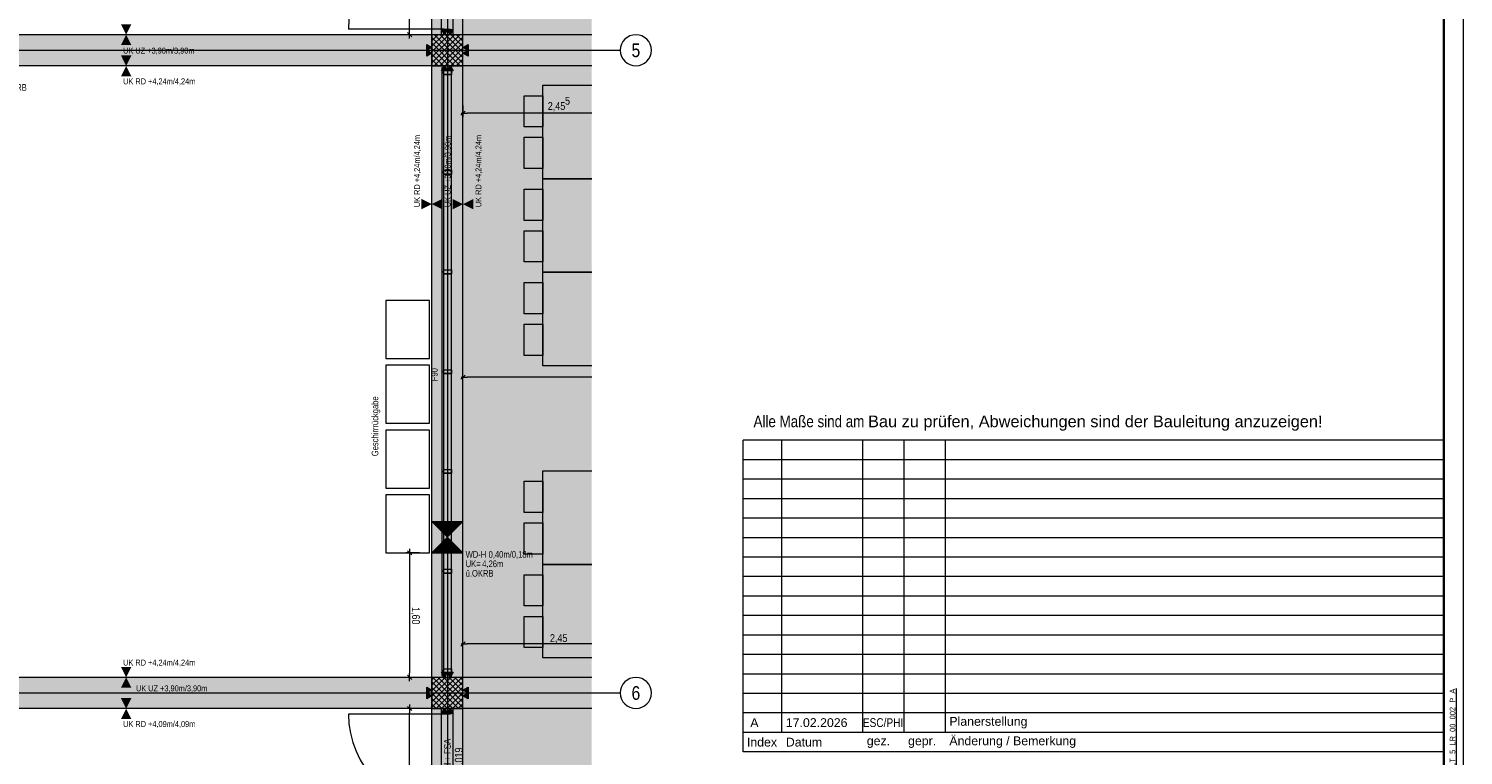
# Model space of a CAD drawing. Extents: x -620 to 300, y 62 to 1162.
# Tile 31 of 256: x -68 to 300, y 368 to 555. Entities that reach past the tile are written whole.
import ezdxf
from ezdxf.enums import TextEntityAlignment as Align
from ezdxf.lldxf.tags import DXFTag

# ---------------------------------------------------------------- set-up
doc = ezdxf.new("R2010")
doc.units = 0
doc.layers.get('0').update_dxf_attribs({"lineweight": 13})
for name, color, linetype, lineweight, true_color in [('00_Beschriftung UZ', 3, 'Continuous', 35, 0x00ff00), ('30 -33 Aussenwände- 3 Aussenstützen', 7, 'Continuous', 50, 0x0000dd), ('30 -34 Innenwände- 11 Durchbruch', 4, 'Continuous', 9, 0x00ffff), ('30 -34 Innenwände- 2 nichttragend', 7, 'Continuous', 18, 0xff7fe6), ('30 -34 Innenwände- 4 Türen_Fenster', 7, 'Continuous', 15, 0x9955ff), ('30 -35 Decken- 1 Konstruktion-Träger- Stahlbeton', 7, 'Continuous', 13, 0x33aa00), ('40 -47 Nutzungspez. Anlagen -1 Küche', 9, 'Continuous', 9, 0x808080), ('60- 61 allgemeine Ausstattung- 1 Möbel', 7, 'Continuous', 9, 0x00cccc), ('70 -72 Beschriftung- 1 Beschriftung allgemein', 7, 'Continuous', 9, 0xff6633), ('70 -72 Beschriftung- 2 Beschriftung Bauteile', 7, 'Continuous', 9, 0x9999ff), ('70 -76 Bemaßung- 2 Allgemein', 9, 'Continuous', 5, 0x808080), ('iwb_HB-Hinweis-Kopf-Archi', 3, 'Continuous', 25, 0x00ff00), ('iwb_Layout Achsbezeichung', 1, 'Continuous', 13, 0xff0000), ('iwb_Layout BA_Markierung', 7, 'Continuous', 9, 0xbadcdc), ('iwb_Schraffur_F90_feuerbestaendig', 1, 'Continuous', 13, 0xff0000), ('iwb_Schraffur_Unterzug', 7, 'Continuous', 5, 0xffffcc), ('iwb_Schraffur_Verglasung', 5, 'Continuous', 13, 0x0000ff)]:
    doc.layers.add(name, color=color, linetype=linetype, lineweight=lineweight, true_color=true_color)
for name, color, linetype, lineweight in [('70 -71 Achsen- 1 Gebäudeachsen', 7, 'STRICHPUNKT2-A06G94XR8I', 18), ('70 -75 Raumstempel- 3 Wandstempel', 7, 'Continuous', 50), ('iwb_Plankopf Linie', 7, 'Continuous', 13), ('iwb_Plankopf Rahmen', 7, 'Continuous', 35), ('iwb_Plankopf Text', 7, 'Continuous', 18), ('Keine', 7, 'Continuous', 9)]:
    doc.layers.add(name, color=color, linetype=linetype, lineweight=lineweight)
doc.styles.add('Arial', font='ARIALN.TTF')
doc.styles.add('Arial Narrow', font='ARIALN.TTF')
doc.styles.add('Plankopf', font='arial.ttf')
doc.styles.get("Standard").update_dxf_attribs({"font": 'ARIALN.TTF'})
tags = doc.linetypes.add('fein_strichliert-A06G94XS8I', pattern=[4, 1, -2, 1]).pattern_tags.tags
tags[8:9] = [DXFTag(74, 4), DXFTag(75, 0), DXFTag(340, '0'), DXFTag(46, 0.0), DXFTag(50, 0.0), DXFTag(44, 0.0), DXFTag(45, 0.0)]
tags[6:7] = [DXFTag(74, 4), DXFTag(75, 0), DXFTag(340, '0'), DXFTag(46, 0.0), DXFTag(50, 0.0), DXFTag(44, 0.0), DXFTag(45, 0.0)]
tags[4:5] = [DXFTag(74, 4), DXFTag(75, 0), DXFTag(340, '0'), DXFTag(46, 0.0), DXFTag(50, 0.0), DXFTag(44, 0.0), DXFTag(45, 0.0)]
tags = doc.linetypes.add('STRICHPUNKT2', pattern=[12.7, 6.35, -3.175, 0, -3.175]).pattern_tags.tags
tags[10:11] = [DXFTag(74, 4), DXFTag(75, 0), DXFTag(340, '0'), DXFTag(46, 0.0), DXFTag(50, 0.0), DXFTag(44, 0.0), DXFTag(45, 0.0)]
tags[8:9] = [DXFTag(74, 4), DXFTag(75, 0), DXFTag(340, '0'), DXFTag(46, 0.0), DXFTag(50, 0.0), DXFTag(44, 0.0), DXFTag(45, 0.0)]
tags[6:7] = [DXFTag(74, 4), DXFTag(75, 0), DXFTag(340, '0'), DXFTag(46, 0.0), DXFTag(50, 0.0), DXFTag(44, 0.0), DXFTag(45, 0.0)]
tags[4:5] = [DXFTag(74, 4), DXFTag(75, 0), DXFTag(340, '0'), DXFTag(46, 0.0), DXFTag(50, 0.0), DXFTag(44, 0.0), DXFTag(45, 0.0)]
tags = doc.linetypes.add('STRICHPUNKT2-A06G94XR8I', pattern=[12.7, 6.35, -3.175, 0, -3.175]).pattern_tags.tags
tags[10:11] = [DXFTag(74, 4), DXFTag(75, 0), DXFTag(340, '0'), DXFTag(46, 0.0), DXFTag(50, 0.0), DXFTag(44, 0.0), DXFTag(45, 0.0)]
tags[8:9] = [DXFTag(74, 4), DXFTag(75, 0), DXFTag(340, '0'), DXFTag(46, 0.0), DXFTag(50, 0.0), DXFTag(44, 0.0), DXFTag(45, 0.0)]
tags[6:7] = [DXFTag(74, 4), DXFTag(75, 0), DXFTag(340, '0'), DXFTag(46, 0.0), DXFTag(50, 0.0), DXFTag(44, 0.0), DXFTag(45, 0.0)]
tags[4:5] = [DXFTag(74, 4), DXFTag(75, 0), DXFTag(340, '0'), DXFTag(46, 0.0), DXFTag(50, 0.0), DXFTag(44, 0.0), DXFTag(45, 0.0)]

# ---------------------------------------------------------------- blocks, each defined once
blk = doc.blocks.new('Polygon-A06G94XL8I')
at = {"color": 0, "linetype": 'ByBlock', "lineweight": -2, "ltscale": 0.13}
blk.add_solid([(41.83, 86.61), (41.66, 1083.81), (76.5, 86.52), (76.5, 1083.81)], dxfattribs=at)
blk = doc.blocks.new('Referenz-A06G94XT8I')
at = {"layer": '00_Beschriftung UZ', "color": 0, "linetype": 'Continuous', "lineweight": -2, "ltscale": 0.13}
for points in [[(-44.41, 556.12), (-43.08, 553.45), (-41.74, 556.12)], [(-44.41, 550.78), (-43.08, 553.45), (-41.74, 550.78)], [(-44.41, 548.12), (-43.08, 545.45), (-41.74, 548.12)], [(-44.41, 542.78), (-43.08, 545.45), (-41.74, 542.78)], [(32.75, 508.62), (35.42, 509.95), (32.75, 511.29)], [(38.09, 508.62), (35.42, 509.95), (38.09, 511.29)], [(40.75, 508.62), (43.42, 509.95), (40.75, 511.29)], [(46.09, 508.62), (43.42, 509.95), (46.09, 511.29)]]:
    blk.add_solid(points, dxfattribs=at)
at = {"layer": '00_Beschriftung UZ', "color": 0, "lineweight": -2}
for points in [[(-44.41, 391.12), (-43.08, 388.45), (-41.74, 391.12)], [(-44.41, 385.78), (-43.08, 388.45), (-41.74, 385.78)], [(-44.41, 383.12), (-43.08, 380.45), (-41.74, 383.12)], [(-44.41, 377.78), (-43.08, 380.45), (-41.74, 377.78)]]:
    blk.add_solid(points, dxfattribs=at)
at = {"layer": '30 -33 Aussenwände- 3 Aussenstützen', "color": 0, "lineweight": -2}
for p, q in [((35.42, 553.3), (35.57, 553.45)), ((35.42, 551.89), (36.99, 553.45)), ((35.42, 550.47), (38.4, 553.45)), ((35.42, 549.06), (39.82, 553.45)), ((35.42, 547.64), (41.23, 553.45)), ((35.42, 546.23), (42.64, 553.45)), ((35.42, 552.73), (42.7, 545.45)), ((36.06, 545.45), (43.42, 552.81)), ((36.12, 553.45), (43.42, 546.15)), ((37.53, 553.45), (43.42, 547.56)), ((38.94, 553.45), (43.42, 548.98)), ((40.36, 553.45), (43.42, 550.39)), ((41.77, 553.45), (43.42, 551.81)), ((43.19, 553.45), (43.42, 553.22)), ((35.42, 551.32), (41.29, 545.45)), ((35.42, 549.91), (39.87, 545.45)), ((37.47, 545.45), (43.42, 551.4)), ((38.42, 549.45), (40.42, 549.45)), ((38.89, 545.45), (43.42, 549.99)), ((39.42, 550.45), (39.42, 548.45)), ((35.42, 548.49), (38.46, 545.45)), ((35.42, 547.08), (37.04, 545.45)), ((35.42, 545.66), (35.63, 545.45)), ((40.3, 545.45), (43.42, 548.57)), ((41.72, 545.45), (43.42, 547.16)), ((43.13, 545.45), (43.42, 545.74)), ((35.42, 387.84), (36.04, 388.45)), ((35.42, 386.42), (37.45, 388.45)), ((35.42, 385.01), (38.87, 388.45)), ((35.42, 383.59), (40.28, 388.45)), ((35.42, 382.18), (41.69, 388.45)), ((35.42, 380.77), (43.11, 388.45)), ((35.42, 387.27), (42.24, 380.45)), ((35.65, 388.45), (43.42, 380.69)), ((36.52, 380.45), (43.42, 387.35)), ((37.07, 388.45), (43.42, 382.1)), ((38.48, 388.45), (43.42, 383.51)), ((39.9, 388.45), (43.42, 384.93)), ((41.31, 388.45), (43.42, 386.34)), ((42.72, 388.45), (43.42, 387.76)), ((35.42, 385.86), (40.82, 380.45)), ((35.42, 384.44), (39.41, 380.45)), ((37.94, 380.45), (43.42, 385.94)), ((38.42, 384.45), (40.42, 384.45)), ((39.35, 380.45), (43.42, 384.52)), ((39.42, 385.45), (39.42, 383.45)), ((35.42, 383.03), (38, 380.45)), ((35.42, 381.61), (36.58, 380.45)), ((40.76, 380.45), (43.42, 383.11)), ((42.18, 380.45), (43.42, 381.7))]:
    blk.add_line(p, q, dxfattribs=at)
at = {"layer": '30 -33 Aussenwände- 3 Aussenstützen', "color": 0, "linetype": 'Continuous', "lineweight": -2, "ltscale": 0.13}
for p, q in [((43.42, 553.45), (35.42, 553.45)), ((35.42, 553.45), (35.42, 545.45)), ((43.42, 545.45), (43.42, 553.45)), ((35.42, 545.45), (43.42, 545.45)), ((43.42, 388.45), (35.42, 388.45)), ((35.42, 388.45), (35.42, 380.45)), ((43.42, 380.45), (43.42, 388.45)), ((35.42, 380.45), (43.42, 380.45))]:
    blk.add_line(p, q, dxfattribs=at)
at = {"layer": '30 -34 Innenwände- 11 Durchbruch', "color": 0, "linetype": 'Continuous', "lineweight": -2, "ltscale": 0.13}
for p, q in [((35.42, 428.45), (43.42, 428.45)), ((43.42, 428.45), (35.42, 420.45)), ((43.42, 420.45), (35.42, 428.45)), ((35.42, 420.45), (35.42, 428.45)), ((35.42, 428.45), (43.42, 420.45)), ((43.42, 428.45), (35.42, 420.45)), ((43.42, 420.45), (43.42, 428.45)), ((35.42, 420.45), (43.42, 420.45))]:
    blk.add_line(p, q, dxfattribs=at)
at = {"layer": '30 -34 Innenwände- 11 Durchbruch', "color": 0, "lineweight": -2}
for points in [[(39.42, 424.45), (35.42, 428.45), (39.42, 428.45)], [(39.42, 424.45), (39.42, 428.45), (43.42, 428.45)], [(39.42, 420.45), (35.42, 420.45), (39.42, 424.45)], [(39.42, 420.45), (39.42, 424.45), (43.42, 420.45)]]:
    blk.add_solid(points, dxfattribs=at)
at = {"layer": '30 -34 Innenwände- 2 nichttragend', "color": 0, "linetype": 'Continuous', "lineweight": -2, "ltscale": 0.13}
for p, q in [((38.17, 553.45), (37.92, 553.45)), ((38.17, 553.45), (37.92, 553.45)), ((40.92, 553.45), (37.92, 553.45)), ((38.42, 553.45), (38.17, 553.45)), ((40.92, 553.45), (38.17, 553.45)), ((40.42, 553.45), (38.42, 553.45)), ((40.67, 553.45), (40.42, 553.45)), ((40.92, 553.45), (40.67, 553.45)), ((38.17, 380.45), (37.92, 380.45)), ((38.17, 380.45), (37.92, 380.45)), ((40.92, 380.45), (37.92, 380.45)), ((38.42, 380.45), (38.17, 380.45)), ((40.92, 380.45), (38.17, 380.45)), ((40.42, 380.45), (38.42, 380.45)), ((40.67, 380.45), (40.42, 380.45)), ((40.92, 380.45), (40.67, 380.45))]:
    blk.add_line(p, q, dxfattribs=at)
at = {"layer": '30 -34 Innenwände- 2 nichttragend', "color": 0, "lineweight": -2}
for p, q in [((40.52, 545.45), (38.32, 545.45)), ((38.32, 545.45), (38.32, 544.95)), ((40.52, 545.45), (38.32, 545.45)), ((38.32, 545.45), (38.32, 544.95)), ((40.52, 388.45), (40.52, 545.45)), ((40.52, 544.45), (40.52, 545.45)), ((38.52, 544.95), (38.02, 544.95)), ((38.02, 544.95), (38.02, 543.75)), ((38.52, 544.95), (38.02, 544.95)), ((38.02, 544.95), (38.02, 388.95)), ((38.02, 543.75), (38.52, 543.75)), ((38.02, 543.75), (38.52, 543.75)), ((38.52, 543.75), (38.02, 543.75)), ((38.02, 543.75), (38.02, 518.15)), ((38.32, 544.95), (38.52, 544.95)), ((38.52, 543.75), (38.52, 544.95)), ((38.52, 388.95), (38.52, 544.95)), ((38.52, 544.95), (38.52, 544.45)), ((38.52, 544.45), (40.52, 544.45)), ((38.52, 544.45), (40.52, 544.45)), ((38.52, 544.25), (40.52, 544.25)), ((38.52, 543.25), (38.52, 544.25)), ((38.52, 544.25), (40.52, 544.25)), ((38.52, 518.15), (38.52, 543.75)), ((40.52, 543.25), (38.52, 543.25)), ((38.52, 543.25), (40.52, 543.25)), ((40.52, 544.25), (40.52, 543.25)), ((38.02, 518.15), (38.52, 518.15)), ((38.02, 518.15), (38.52, 518.15)), ((38.52, 518.15), (38.02, 518.15)), ((38.02, 518.15), (38.02, 492.55)), ((38.52, 518.65), (40.52, 518.65)), ((38.52, 517.65), (38.52, 518.65)), ((38.52, 518.65), (40.52, 518.65)), ((38.52, 492.55), (38.52, 518.15)), ((38.52, 517.65), (40.52, 517.65)), ((40.52, 517.65), (38.52, 517.65)), ((40.52, 518.65), (40.52, 517.65)), ((38.02, 492.55), (38.52, 492.55)), ((38.02, 492.55), (38.52, 492.55)), ((38.52, 492.55), (38.02, 492.55)), ((38.02, 492.55), (38.02, 466.95)), ((38.52, 493.05), (40.52, 493.05)), ((38.52, 492.05), (38.52, 493.05)), ((38.52, 493.05), (40.52, 493.05)), ((38.52, 466.95), (38.52, 492.55)), ((38.52, 492.05), (40.52, 492.05)), ((40.52, 492.05), (38.52, 492.05)), ((40.52, 493.05), (40.52, 492.05)), ((38.02, 466.95), (38.52, 466.95)), ((38.52, 466.95), (38.02, 466.95)), ((38.02, 466.95), (38.02, 441.35)), ((38.02, 466.95), (38.52, 466.95)), ((38.52, 467.45), (40.52, 467.45)), ((38.52, 466.45), (38.52, 467.45)), ((38.52, 467.45), (40.52, 467.45)), ((38.52, 441.35), (38.52, 466.95)), ((40.52, 466.45), (38.52, 466.45)), ((38.52, 466.45), (40.52, 466.45)), ((40.52, 467.45), (40.52, 466.45)), ((38.02, 441.35), (38.52, 441.35)), ((38.02, 441.35), (38.52, 441.35)), ((38.52, 441.35), (38.02, 441.35)), ((38.02, 441.35), (38.02, 415.75)), ((38.52, 441.85), (40.52, 441.85)), ((38.52, 440.85), (38.52, 441.85)), ((38.52, 441.85), (40.52, 441.85)), ((38.52, 415.75), (38.52, 441.35)), ((38.52, 440.85), (40.52, 440.85)), ((40.52, 440.85), (38.52, 440.85)), ((40.52, 441.85), (40.52, 440.85)), ((38.02, 415.75), (38.52, 415.75)), ((38.52, 415.75), (38.02, 415.75)), ((38.02, 415.75), (38.02, 390.15)), ((38.02, 415.75), (38.52, 415.75)), ((38.52, 416.25), (40.52, 416.25)), ((38.52, 415.25), (38.52, 416.25)), ((38.52, 416.25), (40.52, 416.25)), ((38.52, 390.15), (38.52, 415.75)), ((40.52, 415.25), (38.52, 415.25)), ((38.52, 415.25), (40.52, 415.25)), ((40.52, 416.25), (40.52, 415.25)), ((38.52, 390.65), (40.52, 390.65)), ((38.52, 389.65), (38.52, 390.65)), ((38.52, 390.65), (40.52, 390.65)), ((40.52, 390.65), (40.52, 389.65)), ((38.02, 390.15), (38.52, 390.15)), ((38.02, 390.15), (38.52, 390.15)), ((38.52, 390.15), (38.02, 390.15)), ((38.02, 390.15), (38.02, 388.95)), ((38.02, 388.95), (38.52, 388.95)), ((38.02, 388.95), (38.52, 388.95)), ((38.52, 388.95), (38.32, 388.95)), ((38.32, 388.95), (38.32, 388.45)), ((38.32, 388.95), (38.32, 388.45)), ((38.32, 388.45), (40.52, 388.45)), ((38.52, 388.95), (38.52, 390.15)), ((38.52, 389.65), (40.52, 389.65)), ((40.52, 389.65), (38.52, 389.65)), ((38.52, 389.45), (40.52, 389.45)), ((40.52, 389.45), (38.52, 389.45)), ((38.52, 389.45), (38.52, 388.95)), ((40.52, 388.45), (40.52, 389.45))]:
    blk.add_line(p, q, dxfattribs=at)
at = {"layer": '30 -34 Innenwände- 4 Türen_Fenster', "color": 0, "linetype": 'fein_strichliert-A06G94XS8I', "lineweight": -2, "ltscale": 0.13}
for p, q in [((37.92, 553.45), (37.92, 605.45)), ((40.92, 553.45), (40.92, 605.45)), ((38.62, 554.85), (14.02, 554.85)), ((37.92, 328.45), (37.92, 380.45)), ((40.92, 328.45), (40.92, 380.45)), ((38.62, 379.05), (14.02, 379.05))]:
    blk.add_line(p, q, dxfattribs=at)
at = {"layer": '30 -34 Innenwände- 4 Türen_Fenster', "color": 0, "linetype": 'Continuous', "lineweight": -2, "ltscale": 0.13}
for p, q in [((38.62, 553.45), (38.62, 554.85)), ((38.62, 554.85), (40.22, 554.85)), ((40.22, 553.45), (38.62, 553.45)), ((40.22, 554.85), (40.22, 553.45)), ((38.62, 379.05), (38.62, 380.45)), ((38.62, 380.45), (40.22, 380.45)), ((40.22, 380.45), (40.22, 379.05)), ((40.22, 379.05), (38.62, 379.05))]:
    blk.add_line(p, q, dxfattribs=at)
at = {"layer": '30 -34 Innenwände- 4 Türen_Fenster', "color": 0, "linetype": 'fein_strichliert-A06G94XS8I', "lineweight": -2, "ltscale": 0.13}
for centre, major_axis in [((38.62, 554.85), (0, 24.6)), ((38.62, 379.05), (-24.6, 0))]:
    blk.add_ellipse(centre, major_axis=major_axis, ratio=1, start_param=0, end_param=1.570796, dxfattribs=at)
at = {"layer": '30 -35 Decken- 1 Konstruktion-Träger- Stahlbeton', "color": 0, "linetype": 'fein_strichliert-A06G94XS8I', "lineweight": -2, "ltscale": 0.13}
for p, q in [((35.42, 223.45), (35.42, 605.45)), ((43.42, 223.45), (43.42, 605.45)), ((76.5, 553.45), (-451.58, 553.45)), ((76.5, 545.45), (-451.58, 545.45)), ((76.5, 388.45), (-451.58, 388.45)), ((76.5, 380.45), (-451.58, 380.45))]:
    blk.add_line(p, q, dxfattribs=at)
at = {"layer": '40 -47 Nutzungspez. Anlagen -1 Küche', "color": 0, "lineweight": -2}
for p, q in [((34.82, 485.21), (23.62, 485.21)), ((23.62, 485.21), (23.62, 470.31)), ((34.82, 470.31), (34.82, 485.21)), ((23.62, 470.31), (34.82, 470.31)), ((34.82, 468.58), (23.62, 468.58)), ((23.62, 468.58), (23.62, 453.68)), ((34.82, 453.68), (34.82, 468.58)), ((23.62, 453.68), (34.82, 453.68)), ((34.82, 451.95), (23.62, 451.95)), ((23.62, 451.95), (23.62, 437.05)), ((34.82, 437.05), (34.82, 451.95)), ((23.62, 437.05), (34.82, 437.05)), ((34.82, 435.32), (23.62, 435.32)), ((23.62, 435.32), (23.62, 420.42)), ((34.82, 420.42), (34.82, 435.32)), ((23.62, 420.42), (34.82, 420.42))]:
    blk.add_line(p, q, dxfattribs=at)
at = {"layer": '60- 61 allgemeine Ausstattung- 1 Möbel', "color": 0, "linetype": 'Continuous', "lineweight": -2, "ltscale": 0.13}
for p, q in [((63.92, 540.45), (76.5, 540.45)), ((63.92, 516.45), (63.92, 540.45)), ((59.12, 529.79), (59.12, 537.79)), ((59.12, 537.79), (63.92, 537.79)), ((63.92, 537.79), (63.92, 529.79)), ((63.92, 529.79), (59.12, 529.79)), ((59.12, 519.12), (59.12, 527.12)), ((59.12, 527.12), (63.92, 527.12)), ((63.92, 527.12), (63.92, 519.12)), ((63.92, 519.12), (59.12, 519.12)), ((63.92, 516.45), (76.5, 516.45)), ((63.92, 492.45), (63.92, 516.45)), ((76.5, 516.45), (63.92, 516.45)), ((59.12, 505.79), (59.12, 513.79)), ((59.12, 513.79), (63.92, 513.79)), ((63.92, 513.79), (63.92, 505.79)), ((63.92, 505.79), (59.12, 505.79)), ((59.12, 495.12), (59.12, 503.12)), ((59.12, 503.12), (63.92, 503.12)), ((63.92, 503.12), (63.92, 495.12)), ((63.92, 495.12), (59.12, 495.12)), ((76.5, 492.45), (63.92, 492.45)), ((63.92, 492.45), (76.5, 492.45)), ((63.92, 468.45), (63.92, 492.45)), ((59.12, 481.79), (59.12, 489.79)), ((59.12, 489.79), (63.92, 489.79)), ((63.92, 489.79), (63.92, 481.79)), ((63.92, 481.79), (59.12, 481.79)), ((59.12, 471.12), (59.12, 479.12)), ((59.12, 479.12), (63.92, 479.12)), ((63.92, 479.12), (63.92, 471.12)), ((63.92, 471.12), (59.12, 471.12)), ((76.5, 468.45), (63.92, 468.45)), ((59.12, 430.79), (59.12, 438.79)), ((59.12, 438.79), (63.92, 438.79)), ((63.92, 441.45), (76.5, 441.45)), ((63.92, 417.45), (63.92, 441.45)), ((63.92, 438.79), (63.92, 430.79)), ((63.92, 430.79), (59.12, 430.79)), ((59.12, 420.12), (59.12, 428.12)), ((59.12, 428.12), (63.92, 428.12)), ((63.92, 428.12), (63.92, 420.12)), ((63.92, 420.12), (59.12, 420.12)), ((76.5, 417.45), (63.92, 417.45)), ((63.92, 417.45), (76.5, 417.45)), ((63.92, 393.45), (63.92, 417.45)), ((59.12, 406.79), (59.12, 414.79)), ((59.12, 414.79), (63.92, 414.79)), ((63.92, 414.79), (63.92, 406.79)), ((63.92, 406.79), (59.12, 406.79)), ((59.12, 396.12), (59.12, 404.12)), ((59.12, 404.12), (63.92, 404.12)), ((63.92, 404.12), (63.92, 396.12)), ((63.92, 396.12), (59.12, 396.12)), ((76.5, 393.45), (63.92, 393.45))]:
    blk.add_line(p, q, dxfattribs=at)
at = {"layer": '70 -71 Achsen- 1 Gebäudeachsen', "color": 0, "linetype": 'STRICHPUNKT2-A06G94XR8I', "lineweight": -2, "ltscale": 0.13}
for p, q in [((39.42, 1084.39), (39.42, 84.95)), ((-538.63, 549.45), (76.5, 549.45)), ((-538.63, 384.45), (76.5, 384.45))]:
    blk.add_line(p, q, dxfattribs=at)
at = {"layer": '70 -72 Beschriftung- 2 Beschriftung Bauteile', "color": 0, "lineweight": -2}
for p, q in [((38.67, 553.45), (37.92, 554.75)), ((37.92, 554.75), (39.42, 554.75)), ((39.42, 554.75), (38.67, 553.45)), ((40.17, 553.45), (39.42, 554.75)), ((39.42, 554.75), (40.92, 554.75)), ((40.92, 554.75), (40.17, 553.45)), ((34.12, 550.95), (35.42, 550.2)), ((34.12, 549.45), (34.12, 550.95)), ((35.42, 550.2), (34.12, 549.45)), ((34.12, 549.45), (35.42, 548.7)), ((34.12, 547.95), (34.12, 549.45)), ((43.42, 550.2), (44.72, 550.95)), ((44.72, 549.45), (43.42, 550.2)), ((43.42, 548.7), (44.72, 549.45)), ((44.72, 550.95), (44.72, 549.45)), ((44.72, 549.45), (44.72, 547.95)), ((35.42, 548.7), (34.12, 547.95)), ((37.92, 544.15), (38.67, 545.45)), ((38.67, 545.45), (39.42, 544.15)), ((39.42, 544.15), (40.17, 545.45)), ((40.17, 545.45), (40.92, 544.15)), ((44.72, 547.95), (43.42, 548.7)), ((39.42, 544.15), (37.92, 544.15)), ((40.92, 544.15), (39.42, 544.15)), ((38.67, 388.45), (37.92, 389.75)), ((37.92, 389.75), (39.42, 389.75)), ((39.42, 389.75), (38.67, 388.45)), ((40.17, 388.45), (39.42, 389.75)), ((39.42, 389.75), (40.92, 389.75)), ((40.92, 389.75), (40.17, 388.45)), ((34.12, 385.95), (35.42, 385.2)), ((34.12, 384.45), (34.12, 385.95)), ((35.42, 385.2), (34.12, 384.45)), ((34.12, 384.45), (35.42, 383.7)), ((34.12, 382.95), (34.12, 384.45)), ((35.42, 383.7), (34.12, 382.95)), ((43.42, 385.2), (44.72, 385.95)), ((44.72, 384.45), (43.42, 385.2)), ((43.42, 383.7), (44.72, 384.45)), ((44.72, 382.95), (43.42, 383.7)), ((44.72, 385.95), (44.72, 384.45)), ((44.72, 384.45), (44.72, 382.95)), ((37.92, 379.15), (38.67, 380.45)), ((38.67, 380.45), (39.42, 379.15)), ((39.42, 379.15), (40.17, 380.45)), ((40.17, 380.45), (40.92, 379.15)), ((39.42, 379.15), (37.92, 379.15)), ((40.92, 379.15), (39.42, 379.15))]:
    blk.add_line(p, q, dxfattribs=at)
for points in [[(38.67, 553.45), (37.92, 554.75), (38.67, 554.75)], [(38.67, 553.45), (38.67, 554.75), (39.42, 554.75)], [(40.17, 553.45), (39.42, 554.75), (40.17, 554.75)], [(40.17, 553.45), (40.17, 554.75), (40.92, 554.75)], [(34.12, 549.45), (34.12, 550.95), (35.42, 550.2)], [(34.12, 547.95), (34.12, 549.45), (35.42, 548.7)], [(44.72, 549.45), (43.42, 550.2), (44.72, 550.95)], [(44.72, 547.95), (43.42, 548.7), (44.72, 549.45)], [(38.67, 544.15), (37.92, 544.15), (38.67, 545.45)], [(38.67, 544.15), (38.67, 545.45), (39.42, 544.15)], [(40.17, 544.15), (39.42, 544.15), (40.17, 545.45)], [(40.17, 544.15), (40.17, 545.45), (40.92, 544.15)], [(38.67, 388.45), (37.92, 389.75), (38.67, 389.75)], [(38.67, 388.45), (38.67, 389.75), (39.42, 389.75)], [(40.17, 388.45), (39.42, 389.75), (40.17, 389.75)], [(40.17, 388.45), (40.17, 389.75), (40.92, 389.75)], [(34.12, 384.45), (34.12, 385.95), (35.42, 385.2)], [(34.12, 382.95), (34.12, 384.45), (35.42, 383.7)], [(44.72, 384.45), (43.42, 385.2), (44.72, 385.95)], [(44.72, 382.95), (43.42, 383.7), (44.72, 384.45)], [(38.67, 379.15), (37.92, 379.15), (38.67, 380.45)], [(38.67, 379.15), (38.67, 380.45), (39.42, 379.15)], [(40.17, 379.15), (39.42, 379.15), (40.17, 380.45)], [(40.17, 379.15), (40.17, 380.45), (40.92, 379.15)]]:
    blk.add_solid(points, dxfattribs=at)
at = {"layer": '70 -76 Bemaßung- 2 Allgemein', "color": 0, "linetype": 'Continuous', "lineweight": -2, "ltscale": 0.13}
for p, q in [((29.72, 554.51), (29.72, 604.39)), ((32.22, 553.45), (28.72, 553.45)), ((30.25, 552.92), (29.19, 553.98)), ((29.72, 552.45), (29.72, 554.51)), ((43.42, 535.3), (43.42, 532.3)), ((42.89, 532.77), (43.95, 533.83)), ((42.92, 533.3), (44.48, 533.3)), ((76.5, 533.3), (44.48, 533.3)), ((42.89, 465.01), (43.95, 466.07)), ((42.92, 465.54), (44.48, 465.54)), ((43.42, 463.54), (43.42, 466.54)), ((76.5, 465.54), (44.48, 465.54)), ((32.22, 420.45), (28.72, 420.45)), ((29.19, 420.98), (30.25, 419.92)), ((29.72, 421.45), (29.72, 419.39)), ((29.72, 419.39), (29.72, 389.51)), ((43.42, 395.03), (43.42, 398.03)), ((42.89, 396.5), (43.95, 397.56)), ((42.92, 397.03), (44.48, 397.03)), ((76.5, 397.03), (44.48, 397.03)), ((32.22, 388.45), (28.72, 388.45)), ((30.25, 387.92), (29.19, 388.98)), ((29.72, 387.45), (29.72, 389.51)), ((32.22, 380.45), (28.72, 380.45)), ((29.19, 380.98), (30.25, 379.92)), ((29.72, 381.45), (29.72, 379.39)), ((29.72, 329.51), (29.72, 379.39))]:
    blk.add_line(p, q, dxfattribs=at)
at = {"layer": '00_Beschriftung UZ', "color": 0, "linetype": 'ByBlock', "lineweight": -2, "ltscale": 0.13, "char_height": 1.5103, "attachment_point": 1}
for s, insert in [('{\\fArial Narrow;UK UZ +3,90m/3,90m}', (-43.86, 550.12)), ('{\\fArial Narrow;UK RD +4,24m/4,24m}', (-43.86, 542.23)), ('{\\fArial Narrow;UK RD +4,24m/4,24m}', (-43.86, 393)), ('{\\fArial Narrow;UK UZ +3,90m/3,90m}', (-40.56, 386.39)), ('{\\fArial Narrow;UK RD +4,09m/4,09m}', (-43.86, 377.23))]:
    blk.add_mtext(s, dxfattribs=dict(at, insert=insert))
at = {"layer": '00_Beschriftung UZ', "color": 0, "linetype": 'ByBlock', "lineweight": -2, "ltscale": 0.13, "char_height": 1.5103, "attachment_point": 1, "rotation": 90}
for s, insert in [('{\\fArial Narrow;UK RD +4,24m/4,24m}', (30.87, 509.17)), ('{\\fArial Narrow;UK UZ +3,90m/3,90m}', (38.76, 509.17)), ('{\\fArial Narrow;UK RD +4,24m/4,24m}', (46.65, 509.17))]:
    blk.add_mtext(s, dxfattribs=dict(at, insert=insert))
at = {"layer": '30 -34 Innenwände- 11 Durchbruch', "color": 0, "linetype": 'Continuous', "lineweight": -2, "ltscale": 0.13, "char_height": 1.7, "attachment_point": 1}
for s, insert in [('{\\fArial Narrow;ü.OKRB}', (-75.75, 540.76)), ('{\\fArial Narrow;WD-H}', (44.12, 420.87)), ('{\\fArial Narrow;0,40m/0,18m}', (50.01, 420.87)), ('{\\fArial Narrow;UK=}', (44.12, 418.46)), ('{\\fArial Narrow;4,26m}', (48.37, 418.46)), ('{\\fArial Narrow;ü.OKRB}', (44.12, 416.02))]:
    blk.add_mtext(s, dxfattribs=dict(at, insert=insert))
at = {"layer": '70 -72 Beschriftung- 1 Beschriftung allgemein', "color": 0, "linetype": 'Continuous', "lineweight": -2, "ltscale": 0.13, "insert": (19.97, 445.23), "char_height": 1.7, "attachment_point": 1, "rotation": 90}
blk.add_mtext('{\\fArial Narrow;Geschirrrückgabe}', dxfattribs=at)
at = {"layer": '70 -75 Raumstempel- 3 Wandstempel', "color": 0, "linetype": 'Continuous', "lineweight": -2, "ltscale": 0.13, "insert": (35.22, 464.49), "char_height": 1.7, "attachment_point": 1, "rotation": 90}
blk.add_mtext('{\\fArial Narrow;F90}', dxfattribs=at)
at = {"layer": '70 -76 Bemaßung- 2 Allgemein', "color": 0, "linetype": 'Continuous', "lineweight": -2, "ltscale": 0.13, "char_height": 2.0138, "attachment_point": 1}
for s, insert in [('{\\fArial Narrow;2,45}', (65.21, 536.15)), ('{\\fArial Narrow;5}', (69.64, 537.49)), ('{\\fArial Narrow;2,45}', (65.76, 399.54))]:
    blk.add_mtext(s, dxfattribs=dict(at, insert=insert))
at = {"layer": '70 -76 Bemaßung- 2 Allgemein', "color": 0, "linetype": 'Continuous', "lineweight": -2, "ltscale": 0.13, "insert": (32.34, 406.52), "char_height": 2.0138, "attachment_point": 1, "rotation": 270.0017}
blk.add_mtext('{\\fArial Narrow;1,60}', dxfattribs=at)
at = {"layer": 'Keine', "color": 0, "linetype": 'Continuous', "lineweight": -2, "ltscale": 0.13, "attachment_point": 1, "rotation": 90}
for s, insert, char_height in [('{\\fArial Narrow;T90 rd + FSA}', (38.54, 360.65), 1.7621), ('{\\fArial Narrow;T.0.A.019}', (41.34, 360.45), 2.0138)]:
    blk.add_mtext(s, dxfattribs=dict(at, insert=insert, char_height=char_height))
blk = doc.blocks.new('Referenz-A06G94XV8I')
at = {"layer": 'iwb_Schraffur_F90_feuerbestaendig', "linetype": 'Continuous', "ltscale": 0.13}
for points in [[(40.22, 554.85), (40.22, 545.45), (38.62, 554.85), (38.62, 545.45)], [(40.22, 388.45), (40.22, 379.05), (38.62, 388.45), (38.62, 379.05)]]:
    blk.add_solid(points, dxfattribs=at)
at = {"layer": 'iwb_Schraffur_Unterzug', "linetype": 'Continuous', "ltscale": 0.13}
for points in [[(35.42, 223.95), (35.42, 605.45), (43.42, 223.95), (43.42, 605.45)], [(-538.63, 553.45), (76.5, 553.45), (-451.58, 553.45)], [(-451.58, 545.45), (-451.58, 553.45), (76.5, 553.45)], [(-451.58, 545.45), (76.5, 553.45), (76.5, 549.76)], [(-451.58, 545.45), (76.5, 549.76), (76.5, 545.45)], [(-538.63, 388.45), (76.5, 388.45), (-451.58, 388.45)], [(-538.63, 388.45), (35.42, 388.45), (35.42, 380.45)], [(-538.63, 388.45), (35.42, 380.45), (-538.63, 385.13)], [(-451.58, 380.45), (-451.58, 388.45), (76.5, 388.45)], [(-451.58, 380.45), (76.5, 388.45), (76.5, 384.76)], [(43.42, 388.45), (76.5, 388.45), (76.5, 387.91)], [(43.42, 388.45), (76.5, 387.91), (76.5, 380.45)], [(43.42, 388.45), (76.5, 380.45), (43.42, 380.45)], [(-538.63, 385.13), (35.42, 380.45), (-538.63, 380.45)], [(-451.58, 380.45), (76.5, 384.76), (76.5, 380.45)]]:
    blk.add_solid(points, dxfattribs=at)
at = {"layer": 'iwb_Schraffur_Verglasung', "linetype": 'Continuous', "ltscale": 0.13}
blk.add_solid([(40.52, 545.45), (40.52, 388.45), (38.02, 545.45), (38.02, 388.45)], dxfattribs=at)

msp = doc.modelspace()

# ---------------------------------------------------------------- linework, layer by layer
at = {"layer": 'iwb_Layout Achsbezeichung', "linetype": 'STRICHPUNKT2', "lineweight": 13, "ltscale": 0.39}
for p, q in [((76.5, 549.45), (83.84, 549.45)), ((76.5, 384.45), (83.84, 384.45))]:
    msp.add_line(p, q, dxfattribs=at)
at = {"layer": 'iwb_Layout Achsbezeichung', "ltscale": 0.39, "extrusion": (0, 0, -1)}
for centre in [(-87.84, 549.45), (-87.84, 384.45)]:
    msp.add_circle(centre, 4, dxfattribs=at)
at = {"layer": 'iwb_Plankopf Linie', "ltscale": 0.13}
for p, q in [((295.35, 449.32), (115.35, 449.32)), ((115.35, 369.32), (115.35, 449.32)), ((125.35, 374.32), (125.35, 449.32)), ((146.15, 374.32), (146.15, 449.32)), ((156.75, 374.32), (156.75, 449.32)), ((167.35, 374.32), (167.35, 449.32)), ((295.35, 449.32), (295.35, 369.32)), ((295.35, 444.32), (115.35, 444.32)), ((295.35, 439.32), (115.35, 439.32)), ((295.35, 434.32), (115.35, 434.32)), ((295.35, 429.32), (115.35, 429.32)), ((295.35, 424.32), (115.35, 424.32)), ((295.35, 419.32), (115.35, 419.32)), ((295.35, 414.32), (115.35, 414.32)), ((295.35, 409.32), (115.35, 409.32)), ((295.35, 404.32), (115.35, 404.32)), ((295.35, 399.32), (115.35, 399.32)), ((295.35, 394.32), (115.35, 394.32)), ((295.35, 389.32), (115.35, 389.32)), ((295.35, 384.32), (115.35, 384.32)), ((295.35, 379.32), (115.35, 379.32)), ((295.35, 374.32), (115.35, 374.32)), ((295.35, 369.32), (115.35, 369.32))]:
    msp.add_line(p, q, dxfattribs=at)
at = {"layer": 'iwb_Plankopf Rahmen', "color": 8, "lineweight": 13, "ltscale": 0.13, "true_color": 0x808080}
msp.add_lwpolyline([(300.35, 62.43), (-619.65, 62.43), (-619.65, 1162.43), (300.35, 1162.43), (300.35, 62.43)], close=True, dxfattribs=at)
at = {"layer": 'iwb_Plankopf Rahmen', "ltscale": 0.35}
msp.add_lwpolyline([(-599.65, 67.43), (-599.65, 1157.43), (295.35, 1157.43), (295.35, 67.43), (-599.65, 67.43)], close=True, dxfattribs=at)

# ---------------------------------------------------------------- block references
at = {"color": 8, "lineweight": 13, "ltscale": 0.13, "true_color": 0x808080}
msp.add_blockref('Referenz-A06G94XT8I', (0, 0), dxfattribs=at)
at = {"color": 8, "lineweight": 25, "ltscale": 0.25, "true_color": 0x808080}
msp.add_blockref('Referenz-A06G94XV8I', (0, 0), dxfattribs=at)
at = {"layer": 'iwb_Layout BA_Markierung', "ltscale": 0.13}
msp.add_blockref('Polygon-A06G94XL8I', (0, 0), dxfattribs=at)

# ---------------------------------------------------------------- texts
at = {"layer": 'iwb_HB-Hinweis-Kopf-Archi', "lineweight": 25, "ltscale": 0.25, "insert": (118.06, 455.68), "char_height": 3, "width": 6120, "attachment_point": 1, "line_spacing_factor": 0.8, "style": 'Arial'}
msp.add_mtext('Alle Maße sind am \\fArial|b0|i0|c0|p34;Bau zu prüfen, Abweichungen sind der Bauleitung anzuzeigen!', dxfattribs=at)
at = {"layer": 'iwb_Layout Achsbezeichung', "ltscale": 0.39}
for s, p in [('5', (87.84, 549.45)), ('6', (87.84, 384.45))]:
    msp.add_text(s, height=3.5, dxfattribs=at).set_placement(p, align=Align.MIDDLE_CENTER)
at = {"layer": 'iwb_Plankopf Text', "ltscale": 0.18, "insert": (296.89, 74.51), "char_height": 1.4, "attachment_point": 1, "rotation": 90, "line_spacing_factor": 1.002}
msp.add_mtext('{\\fArial Narrow;\\\\srvnovamd01\\Nova_MD\\TGA\\60202 Pro Potsdam\\04 NB GES Krampnitz\\09 NOVA\\60202-04_AP_NB GES Krampnitz\\TGA\\Elektro\\Leerrohrplanung\\E_Leerrohr_EG.n4m005KRA_ELT_5_LR_00_002_P_A}', dxfattribs=at)
at = {"layer": 'iwb_Plankopf Text', "ltscale": 0.18, "attachment_point": 4, "line_spacing_factor": 0.970891}
for s, insert, char_height, width, style in [(' A', (116.35, 376.82), 2.265, 7.9947, 'Plankopf'), ('17.02.2026', (126.35, 376.82), 2.265, 19.9968, 'Plankopf'), ('ESC/PHI', (146.13, 376.82), 2.265, 7.9947, 'Arial Narrow'), ('Planerstellung', (168.35, 376.82), 2.2655, 125.9917, 'Plankopf'), ('Index', (116.35, 371.82), 2.265, 8, 'Plankopf'), ('Datum', (126.35, 371.82), 2.265, 20, 'Plankopf'), ('gez.', (147.15, 371.82), 2.265, 8, 'Plankopf'), ('gepr.', (157.75, 371.82), 2.265, 8, 'Plankopf'), ('Änderung / Bemerkung', (168.35, 371.82), 2.2655, 126, 'Plankopf')]:
    msp.add_mtext(s, dxfattribs=dict(at, insert=insert, char_height=char_height, width=width, style=style))

doc.saveas('drawing.dxf')
